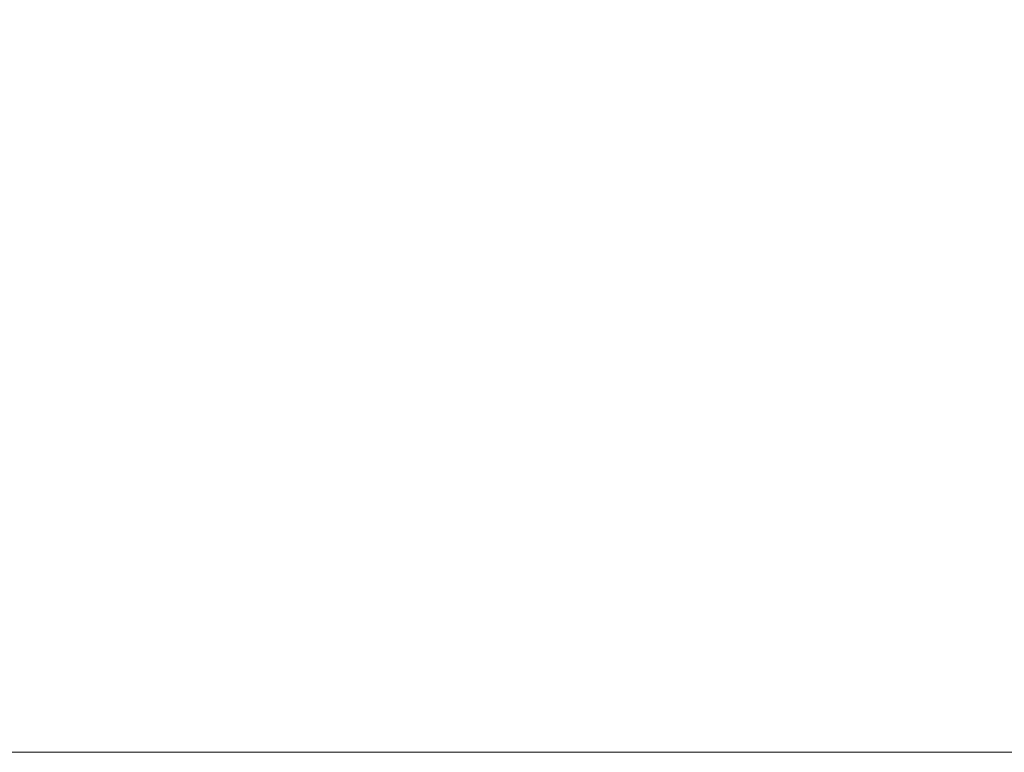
# Model space of a CAD drawing. Header units: centimetres. Extents: x -17.1 to 18.2, y 4.2 to 6.
# Tile 208 of 256: x 6.287 to 6.422, y 4.3 to 4.401. Entities that reach past the tile are written whole.
import ezdxf

# ---------------------------------------------------------------- set-up
doc = ezdxf.new("R2010")
doc.units = ezdxf.units.CM
doc.header["$LTSCALE"] = 2.54
doc.layers.add('Lucido design-1', color=7, linetype='Continuous')

# ---------------------------------------------------------------- blocks, each defined once
blk = doc.blocks.new('Gruppo-3-1')
at = {"color": 7, "linetype": 'Continuous', "lineweight": 9}
blk.add_3dface([(-17.02031, 5.90021, -2276.22217), (-17.02031, 4.30021, -2276.22217), (18.14723, 4.30021, -2276.22217), (18.14723, 5.90021, -2276.22217)], dxfattribs=at)
for points, invisible_edges in [([(6.24222, 4.40121, -2277.02217), (18.14723, 5.90021, -2277.02217), (18.14723, 4.30021, -2277.02217)], 9), ([(18.14723, 4.30021, -2277.02217), (6.23671, 4.40065, -2277.02217), (6.24222, 4.40121, -2277.02217)], 9), ([(-5.09911, 4.40021, -2277.02217), (6.22603, 4.40021, -2277.02217), (18.14723, 4.30021, -2277.02217), (-17.02031, 4.30021, -2277.02217)], 10), ([(18.14723, 4.30021, -2277.02217), (6.22603, 4.40021, -2277.02217), (6.2312, 4.40031, -2277.02217)], 9), ([(6.2312, 4.40031, -2277.02217), (6.23671, 4.40065, -2277.02217), (18.14723, 4.30021, -2277.02217)], 10), ([(18.14723, 4.29704, -2276.22224), (18.14723, 4.30021, -2276.22217), (-17.02031, 4.30021, -2276.22217), (-17.02031, 4.29704, -2276.22224)], 8), ([(-17.02031, 4.29704, -2277.0221), (-17.02031, 4.30021, -2277.02217), (18.14723, 4.30021, -2277.02217), (18.14723, 4.29704, -2277.0221)], 8)]:
    blk.add_3dface(points, dxfattribs=dict(at, invisible_edges=invisible_edges))
blk = doc.blocks.new('Gruppo-4-1')
at = {"color": 7}
blk.add_blockref('Gruppo-3-1', (0, 0), dxfattribs=at)

msp = doc.modelspace()

# ---------------------------------------------------------------- block references
at = {"layer": 'Lucido design-1', "color": 7}
msp.add_blockref('Gruppo-4-1', (0, 0), dxfattribs=at)

doc.saveas('drawing.dxf')
